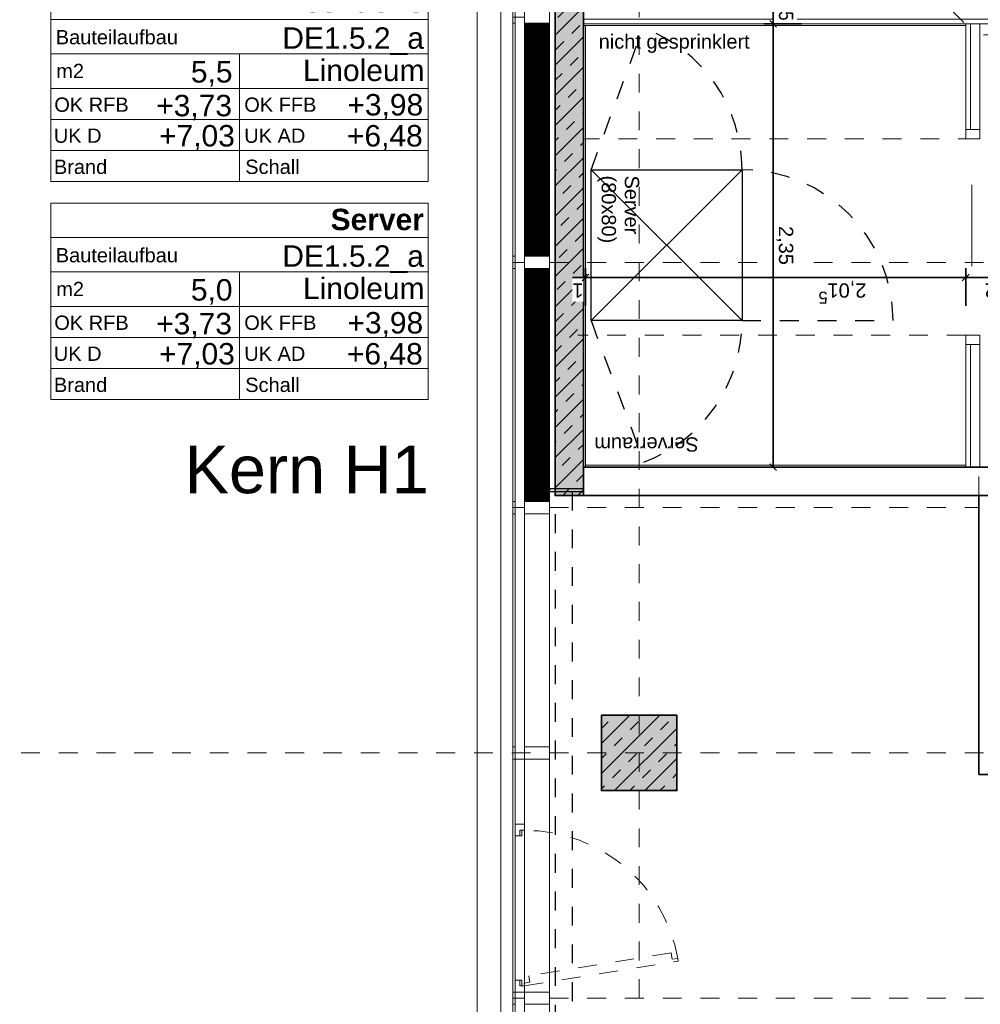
# Model space of a CAD drawing. Header units: metres. Extents: x -13 to 93, y -119 to 25.
# Tile 52 of 175: x 25 to 30, y -95 to -90. Entities that reach past the tile are written whole.
import ezdxf
from ezdxf.enums import TextEntityAlignment as Align

# ---------------------------------------------------------------- set-up
doc = ezdxf.new("R2010")
doc.units = ezdxf.units.M
doc.header["$LTSCALE"] = 0.00508
doc.header["$PDMODE"] = 1
doc.header["$PDSIZE"] = -2
for name, pattern in [('STYLE_05', [0.19684, 0.069505, -0.127335]), ('STYLE_06', [1.0537, 0.590515, -0.19684, 0.069505, -0.19684]), ('STYLE_11', [0.393677, 0.196838, -0.196838]), ('STYLE_12', [0.20828, 0.069425, -0.138855])]:
    doc.linetypes.add(name, pattern=pattern)
doc.layers.get('0').update_dxf_attribs({"lineweight": 18})
for name, color, linetype, lineweight in [('3-0-0 Dämmung', 7, 'Continuous', 18), ('3-2-5 Bodenbeläge', 7, 'Continuous', 18), ('3-3-0 AW Fassade', 7, 'Continuous', 18), ('3-3-8 Sonnenschutz', 7, 'Continuous', 18), ('3-4-0 Innenwände', 7, 'Continuous', 35), ('3-4-0-1 IW Beton', 7, 'Continuous', 35), ('3-4-0-2 IW GK', 7, 'Continuous', 35), ('3-4-2-2 NTragIW GK', 7, 'Continuous', 35), ('3-4-3-1 IStützenBeton', 7, 'Continuous', 35), ('3-4-4 ITüren', 7, 'Continuous', 25), ('3-4-5 IWBekleidungen', 7, 'Continuous', 25), ('3-5-1-2 DeckenSprung VED', 7, 'STYLE_11', 25), ('3-5-9 DeckenSonstig VED', 7, 'STYLE_11', 25), ('4-1-1 Abwasseranlgn', 7, 'Continuous', 25), ('4-5-7 Übertraggsntze', 7, 'Continuous', 25), ('6-1-0 Ausstattung', 7, 'Continuous', 25), ('Ans-Kante', 7, 'Continuous', 18), ('Bemaßung', 7, 'Continuous', 18), ('Plan-Achse', 1, 'STYLE_06', 18), ('Plan-Achsen-Fassade', 1, 'STYLE_06', 18), ('Plan-Raumstempel', 7, 'Continuous', 13), ('Plan-Text-Hinweis', 7, 'Continuous', 13), ('Plan-Text-Kerne', 7, 'Continuous', 13)]:
    doc.layers.add(name, color=color, linetype=linetype, lineweight=lineweight)
doc.layers.get('0').freeze()
doc.styles.add('Arial', font='ARIAL.TTF')
doc.styles.add('Arial (bold)', font='ARIALBD.TTF')
doc.dimstyles.new('MTZ_200', dxfattribs={"dimtxt": 0.075762, "dimasz": 0.000706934, "dimexe": 0.001, "dimexo": 0.003, "dimgap": 0.0001, "dimtad": 1, "dimdec": 4, "dimzin": 11, "dimtxsty": 'Arial', "dimblk": 'VW_SLASH', "dimcen": 0, "dimdle": 0.001, "dimazin": 0, "dimtfac": 1, "dimtdec": 4, "dimtix": 1, "dimtmove": 0, "dimatfit": 0, "dimldrblk": 'VW_FILLEDARROW', "dimfxl": 0, "dimfrac": 2, "dimtolj": 1, "dimtzin": 11, "dimarcsym": 0})
pattern_1 = [(45, (0, 0), (0.0003175, -0.0003175), [])]
pattern_2 = [(-45, (0, 0), (0.0003175, 0.0003175), [])]
pattern_3 = [(45, (0, 0), (0.16, 0), []), (45, (0.08, 0), (0.16, 0), [0.06, -0.06])]

# ---------------------------------------------------------------- blocks, each defined once
blk = doc.blocks.new('S_Profil_Fassade_Büro')
at = {"layer": '3-3-0 AW Fassade', "color": 7}
blk.add_line((-0.132, 0), (-0.195, 0), dxfattribs=at)
for points in [[(-0.195, 0.0325), (-0.182, 0.0325), (-0.182, -0.0325), (-0.195, -0.0325)], [(-0.132, 0.0325), (0, 0.0325), (0, -0.0325), (-0.132, -0.0325)]]:
    blk.add_lwpolyline(points, close=True, dxfattribs=at)
blk = doc.blocks.new('S_Fenster_GR_Feld')
at = {"layer": '3-3-0 AW Fassade', "color": 7}
blk.add_lwpolyline([(-0.05, 1.2675), (0, 1.2675), (0, 0.9225), (-0.05, 0.9225)], close=True, dxfattribs=at)
at = {"color": 7}
blk.add_wipeout([(-0.05, 0.095), (-0.025, 0.095), (-0.015, 0.095), (-0.015, 0.065), (0, 0.065), (0, 0.89), (-0.015, 0.89), (-0.015, 0.86), (-0.025, 0.86), (-0.05, 0.86)], dxfattribs=at).dxf.layer = '3-3-0 AW Fassade'
at = {"layer": '3-3-0 AW Fassade', "color": 7}
blk.add_lwpolyline([(-0.05, 0.095), (-0.025, 0.095), (-0.015, 0.095), (-0.015, 0.065), (0, 0.065), (0, 0.89), (-0.015, 0.89), (-0.015, 0.86), (-0.025, 0.86), (-0.05, 0.86)], close=True, dxfattribs=at)
at = {"color": 7}
for points in [[(-0.025, 0.86), (-0.05, 0.86), (-0.05, 0.9225), (0, 0.9225), (0, 0.89), (-0.025, 0.89)], [(-0.025, 0.095), (-0.05, 0.095), (-0.05, 0.0325), (0, 0.0325), (0, 0.065), (-0.025, 0.065)]]:
    blk.add_wipeout(points, dxfattribs=at).dxf.layer = '3-3-0 AW Fassade'
at = {"layer": '3-3-0 AW Fassade', "color": 7}
for points in [[(-0.025, 0.86), (-0.05, 0.86), (-0.05, 0.9225), (0, 0.9225), (0, 0.89), (-0.025, 0.89)], [(-0.025, 0.095), (-0.05, 0.095), (-0.05, 0.0325), (0, 0.0325), (0, 0.065), (-0.025, 0.065)]]:
    blk.add_lwpolyline(points, close=True, dxfattribs=at)
at = {"layer": '3-3-0 AW Fassade', "color": 7, "linetype": 'STYLE_05'}
blk.add_lwpolyline([(0.0217, 0.1191), (0.0256, 0.0944), (0.0272, 0.0846), (-0.0024, 0.0798), (0, 0.065), (0.8145, 0.1961), (0.8121, 0.2109), (0.7825, 0.2061), (0.7809, 0.216), (0.777, 0.2407)], close=True, dxfattribs=at)
at = {"layer": '3-3-0 AW Fassade', "color": 7, "linetype": 'STYLE_05', "lineweight": 18}
blk.add_arc((0, 0.065), 0.825, 10.1831, 90, dxfattribs=at)
blk = doc.blocks.new('*U395')
at = {"layer": '4-1-1 Abwasseranlgn', "color": 5, "linetype": 'STYLE_05', "lineweight": 13}
for p, q in [((2.6257, -3.8064), (2.5208, -3.7014)), ((2.6257, -3.8064), (3.5648, -3.8064)), ((3.7006, -3.9421), (3.5648, -3.8064)), ((3.7006, -3.9421), (3.7006, -4.6091)), ((3.7878, -4.0623), (3.696, -4.154)), ((3.7878, -4.0623), (5.0309, -4.0623)), ((4.1312, -4.154), (4.0394, -4.0623)), ((5.1227, -4.154), (5.0309, -4.0623)), ((3.7006, -4.6091), (2.837, -5.4727)), ((2.837, -5.4727), (2.837, -7.3521)), ((2.7677, -5.9906), (2.6269, -5.9906)), ((2.7677, -6.4663), (2.6269, -6.4663)), ((3.9369, -7.3482), (3.9369, -7.2006)), ((5.0919, -7.3482), (5.0919, -7.2006)), ((0.31, -7.3482), (0.31, -7.2701)), ((1.4181, -7.3482), (1.4181, -7.2701)), ((0.31, -7.3482), (0.3875, -7.4257)), ((1.4181, -7.3482), (1.4956, -7.4257)), ((2.837, -7.3521), (2.9106, -7.4257)), ((3.9369, -7.3482), (3.8594, -7.4257)), ((5.0919, -7.3482), (5.0144, -7.4257)), ((3.1125, -7.4257), (0.3875, -7.4257)), ((3.1812, -7.4257), (5.0144, -7.4257))]:
    blk.add_line(p, q, dxfattribs=at)
blk = doc.blocks.new('*U32')
at = {"layer": '4-5-7 Übertraggsntze', "color": 7, "linetype": 'Continuous', "lineweight": 18}
for p, q in [((0.4, 0), (-0.4, 0.8)), ((0.4, 0.8), (-0.4, 0))]:
    blk.add_line(p, q, dxfattribs=at)
at = {"layer": '4-5-7 Übertraggsntze', "linetype": 'Continuous'}
blk.add_lwpolyline([(-0.4, 0.8), (0.4, 0.8), (0.4, 0), (-0.4, 0)], close=True, dxfattribs=at)
blk = doc.blocks.new('server_80x80')
at = {"layer": '4-5-7 Übertraggsntze', "linetype": 'STYLE_05'}
for p, q in [((0.4, 0.8), (0.4, 1.6)), ((-0.4, 0), (-1.151, 0.2757)), ((0.4, 0), (1.1495, 0.2798))]:
    blk.add_line(p, q, dxfattribs=at)
for centre, start, end in [((0.4, 0.8), 90, 180), ((-0.4, 0), 90, 159.8402), ((0.4, 0), 20.4713, 90)]:
    blk.add_arc(centre, 0.8, start, end, dxfattribs=at)
at = {"layer": '4-5-7 Übertraggsntze', "color": 7}
blk.add_blockref('*U32', (0, 0), dxfattribs=at)
at = {"layer": 'Plan-Text-Kerne', "color": 7, "insert": (-0.3692, 0.2546), "char_height": 0.07576, "attachment_point": 1, "line_spacing_factor": 0.970546, "style": 'Arial'}
blk.add_mtext('Server\\P(80x80)', dxfattribs=at)
blk = doc.blocks.new('*D412')
at = {"layer": 'Bemaßung', "color": 0, "linetype": 'Continuous', "lineweight": 20}
for p, q in [((4.6575, -1.5327), (4.6222, -1.4973)), ((4.6222, -3.8473), (4.6575, -3.8827))]:
    blk.add_line(p, q, dxfattribs=at)
at = {"layer": 'Bemaßung', "color": 0, "linetype": 'Continuous', "lineweight": -2}
for p, q in [((4.7899, -1.515), (4.5899, -1.515)), ((4.6399, -1.565), (4.6399, -1.515)), ((4.6399, -1.515), (4.6399, -3.865)), ((4.6399, -3.865), (4.6399, -3.815)), ((4.4899, -3.865), (4.6899, -3.865))]:
    blk.add_line(p, q, dxfattribs=at)
at = {"layer": 'Defpoints', "color": 0, "lineweight": 0}
for p in [(4.6399, -1.515), (5.665, -1.515), (4.5494, -3.865)]:
    blk.add_point(p, dxfattribs=at)
at = {"color": 0, "linetype": 'Continuous', "lineweight": -2}
blk.add_wipeout([(4.6352, -2.7927), (4.6352, -2.587), (4.5131, -2.587), (4.5131, -2.7927)], dxfattribs=at).dxf.layer = 'Bemaßung'
at = {"layer": 'Bemaßung', "color": 0, "insert": (4.5337, -2.7927), "char_height": 0.07576, "attachment_point": 1, "rotation": 90, "line_spacing_factor": 0.967741, "style": 'Arial'}
blk.add_mtext('2,35', dxfattribs=at)
blk = doc.blocks.new('VW_FILLEDARROW')
at = {"color": 0, "lineweight": -2}
blk.add_solid([(0, 0), (0, 0), (0, 0)], dxfattribs=at)
blk = doc.blocks.new('VW_SLASH')
at = {"color": 0, "linetype": 'ByBlock', "lineweight": -2}
blk.add_line((0, 0), (-1, 0), dxfattribs=at)
at = {"color": 0, "linetype": 'ByBlock', "lineweight": 20}
blk.add_line((0, 0), (0, 0), dxfattribs=at)
blk = doc.blocks.new('*D413')
at = {"layer": 'Bemaßung', "color": 0, "linetype": 'Continuous', "lineweight": -2}
for p, q in [((5.635, -2.3693), (5.635, -2.5693)), ((5.645, -2.3693), (5.645, -2.5693)), ((5.635, -2.5193), (5.585, -2.5193)), ((5.645, -2.5193), (5.635, -2.5193)), ((5.695, -2.5193), (5.645, -2.5193)), ((5.645, -2.5193), (5.7032, -2.5193))]:
    blk.add_line(p, q, dxfattribs=at)
at = {"layer": 'Bemaßung', "color": 0, "linetype": 'Continuous', "lineweight": 20}
for p, q in [((5.6527, -2.5016), (5.6173, -2.537)), ((5.6273, -2.537), (5.6627, -2.5016))]:
    blk.add_line(p, q, dxfattribs=at)
at = {"layer": 'Defpoints', "color": 0, "lineweight": 0}
for p in [(5.635, -1.515), (5.645, -1.5741)]:
    blk.add_point(p, dxfattribs=at)
at = {"color": 0, "linetype": 'Continuous', "lineweight": -2}
blk.add_wipeout([(5.645, -2.5146), (5.7036, -2.5146), (5.7036, -2.3926), (5.645, -2.3926)], dxfattribs=at).dxf.layer = 'Bemaßung'
at = {"layer": 'Defpoints', "color": 0, "lineweight": 0}
blk.add_point((5.645, -2.5193), dxfattribs=at)
at = {"layer": 'Bemaßung', "color": 0, "insert": (5.645, -2.4131), "char_height": 0.0758, "attachment_point": 1, "line_spacing_factor": 0.967741, "style": 'Arial'}
blk.add_mtext('1', dxfattribs=at)
blk = doc.blocks.new('*D414')
at = {"layer": 'Bemaßung', "color": 0, "linetype": 'Continuous', "lineweight": -2}
for p, q in [((3.62, -2.3693), (3.62, -2.5693)), ((5.635, -2.3693), (5.635, -2.5693)), ((3.67, -2.5193), (3.62, -2.5193)), ((3.62, -2.5193), (5.635, -2.5193)), ((5.635, -2.5193), (4.146, -2.5193)), ((5.635, -2.5193), (5.585, -2.5193))]:
    blk.add_line(p, q, dxfattribs=at)
at = {"layer": 'Bemaßung', "color": 0, "linetype": 'Continuous', "lineweight": 20}
for p, q in [((3.6377, -2.5016), (3.6023, -2.537)), ((5.6173, -2.537), (5.6527, -2.5016))]:
    blk.add_line(p, q, dxfattribs=at)
at = {"layer": 'Defpoints', "color": 0, "lineweight": 0}
for p in [(5.635, -1.525), (3.62, -1.9506), (3.62, -2.5193)]:
    blk.add_point(p, dxfattribs=at)
at = {"color": 0, "linetype": 'Continuous', "lineweight": -2}
blk.add_wipeout([(4.146, -2.5146), (4.3517, -2.5146), (4.3517, -2.3926), (4.146, -2.3926)], dxfattribs=at).dxf.layer = 'Bemaßung'
at = {"layer": 'Bemaßung', "color": 0, "insert": (4.146, -2.4131), "char_height": 0.07576, "attachment_point": 1, "line_spacing_factor": 0.967741, "style": 'Arial'}
blk.add_mtext('2,01', dxfattribs=at)
at = {"color": 0, "linetype": 'Continuous', "lineweight": -2}
blk.add_wipeout([(4.3511, -2.4656), (4.4001, -2.4656), (4.4001, -2.3644), (4.3511, -2.3644)], dxfattribs=at).dxf.layer = 'Bemaßung'
at = {"layer": 'Bemaßung', "color": 0, "insert": (4.3756, -2.3815), "char_height": 0.0631, "attachment_point": 2, "line_spacing_factor": 0.967741, "style": 'Arial'}
blk.add_mtext('5', dxfattribs=at)
blk = doc.blocks.new('*D415')
at = {"layer": 'Bemaßung', "color": 0, "linetype": 'Continuous', "lineweight": -2}
for p, q in [((3.3, -2.3693), (3.3, -2.5693)), ((3.62, -2.3693), (3.62, -2.5693)), ((3.3, -2.5193), (3.25, -2.5193)), ((3.62, -2.5193), (3.3, -2.5193)), ((3.67, -2.5193), (3.62, -2.5193))]:
    blk.add_line(p, q, dxfattribs=at)
at = {"layer": 'Bemaßung', "color": 0, "linetype": 'Continuous', "lineweight": 20}
for p, q in [((3.3177, -2.5016), (3.2823, -2.537)), ((3.6023, -2.537), (3.6377, -2.5016))]:
    blk.add_line(p, q, dxfattribs=at)
at = {"layer": 'Defpoints', "color": 0, "lineweight": 0}
for p in [(3.3, -1.7992), (3.62, -1.9356), (3.62, -2.5193)]:
    blk.add_point(p, dxfattribs=at)
at = {"color": 0, "linetype": 'Continuous', "lineweight": -2}
blk.add_wipeout([(3.4013, -2.5146), (3.5187, -2.5146), (3.5187, -2.3926), (3.4013, -2.3926)], dxfattribs=at).dxf.layer = 'Bemaßung'
at = {"layer": 'Bemaßung', "color": 0, "insert": (3.4013, -2.4131), "char_height": 0.07576, "attachment_point": 1, "line_spacing_factor": 0.967741, "style": 'Arial'}
blk.add_mtext('32', dxfattribs=at)
blk = doc.blocks.new('*D426')
at = {"layer": 'Bemaßung', "color": 0, "linetype": 'Continuous', "lineweight": 20}
for p, q in [((4.6575, -3.8827), (4.6222, -3.8473)), ((4.6222, -3.9973), (4.6575, -4.0327))]:
    blk.add_line(p, q, dxfattribs=at)
at = {"layer": 'Bemaßung', "color": 0, "linetype": 'Continuous', "lineweight": -2}
for p, q in [((4.6399, -3.865), (4.6399, -3.815)), ((4.4899, -3.865), (4.6899, -3.865)), ((4.6399, -4.015), (4.6399, -3.865)), ((4.4899, -4.015), (4.6899, -4.015)), ((4.6399, -4.065), (4.6399, -4.015))]:
    blk.add_line(p, q, dxfattribs=at)
at = {"color": 0, "linetype": 'Continuous', "lineweight": -2}
blk.add_wipeout([(4.6352, -3.9987), (4.6352, -3.8813), (4.5131, -3.8813), (4.5131, -3.9987)], dxfattribs=at).dxf.layer = 'Bemaßung'
at = {"layer": 'Defpoints', "color": 0, "lineweight": 0}
for p in [(4.5649, -3.865), (4.5949, -4.015), (4.6399, -4.015)]:
    blk.add_point(p, dxfattribs=at)
at = {"layer": 'Bemaßung', "color": 0, "insert": (4.5337, -3.9987), "char_height": 0.07576, "attachment_point": 1, "rotation": 90, "line_spacing_factor": 0.967741, "style": 'Arial'}
blk.add_mtext('15', dxfattribs=at)
blk = doc.blocks.new('*D441')
at = {"layer": 'Bemaßung', "color": 0, "linetype": 'Continuous', "lineweight": 20}
for p, q in [((-0.5625, -0.0177), (-0.5978, 0.0177)), ((-0.5978, -1.5723), (-0.5625, -1.6077))]:
    blk.add_line(p, q, dxfattribs=at)
at = {"layer": 'Bemaßung', "color": 0, "linetype": 'Continuous', "lineweight": -2}
for p, q in [((-0.4301, 0), (-0.6301, 0)), ((-0.5801, -0.05), (-0.5801, 0)), ((-0.5801, 0), (-0.5801, -1.59)), ((-0.5801, -1.59), (-0.5801, -1.54)), ((-0.4301, -1.59), (-0.6301, -1.59))]:
    blk.add_line(p, q, dxfattribs=at)
at = {"layer": 'Defpoints', "color": 0, "lineweight": 0}
for p in [(-0.5801, 0), (5.92, 0), (3.3, -1.59)]:
    blk.add_point(p, dxfattribs=at)
at = {"layer": 'Bemaßung', "color": 0, "insert": (-0.6913, -0.9624), "char_height": 0.07576, "attachment_point": 1, "rotation": 90, "line_spacing_factor": 0.967741, "style": 'Arial'}
blk.add_mtext('1,59', dxfattribs=at)
blk = doc.blocks.new('Stütze Fassade')
at = {"layer": '3-4-3-1 IStützenBeton', "linetype": 'Continuous', "lineweight": 0}
blk.add_hatch(color=255, dxfattribs=at).paths.add_polyline_path([(-0.2, 0.2), (0.2, 0.2), (0.2, -0.2), (-0.2, -0.2)])
at = {"layer": '3-4-3-1 IStützenBeton', "linetype": 'Continuous', "lineweight": 13}
h = blk.add_hatch(dxfattribs=at)
h.set_pattern_fill('STAHLBETON_1_50', style=0, pattern_type=2)
h.set_pattern_definition(pattern_3)
h.paths.add_polyline_path([(-0.2, 0.2), (0.2, 0.2), (0.2, -0.2), (-0.2, -0.2)])
at = {"layer": '3-4-3-1 IStützenBeton'}
blk.add_lwpolyline([(-0.2, 0.2), (0.2, 0.2), (0.2, -0.2), (-0.2, -0.2)], close=True, dxfattribs=at)
blk = doc.blocks.new('S_Raumstempel')
at = {"layer": 'Plan-Raumstempel'}
blk.add_line((0.0001, -0.5113), (0.0001, 0.1642), dxfattribs=at)
for points in [[(-0.9999, 0.5293), (1.0001, 0.5293), (1.0001, 0.3467), (-0.9999, 0.3467)], [(-0.9999, 0.3467), (1.0001, 0.3467), (1.0001, 0.1642), (-0.9999, 0.1642)], [(-0.9999, 0.1642), (1.0001, 0.1642), (1.0001, -0.0184), (-0.9999, -0.0184)], [(-0.9999, -0.0184), (1.0001, -0.0184), (1.0001, -0.1827), (-0.9999, -0.1827)], [(-0.9999, -0.1827), (1.0001, -0.1827), (1.0001, -0.347), (-0.9999, -0.347)], [(-0.9999, -0.347), (1.0001, -0.347), (1.0001, -0.5113), (-0.9999, -0.5113)]]:
    blk.add_lwpolyline(points, close=True, dxfattribs=at)
at = {"layer": 'Plan-Raumstempel', "attachment_point": 1, "style": 'Arial'}
for s, insert, char_height, line_spacing_factor in [('{\\C7;\\l }', (-0.5942, 0.4083), 0.11364, 0.966806), ('{\\C7;\\lBauteilaufbau}', (-0.9733, 0.2911), 0.075762, 0.970546), ('{\\C7;\\l m2}', (-1.0001, 0.1119), 0.075762, 0.970546), ('{\\C7;\\lOK RFB}', (-0.981, -0.0667), 0.075762, 0.970546), ('{\\C7;\\lOK FFB}', (0.0255, -0.0667), 0.075762, 0.970546), ('{\\C7;\\lUK D}', (-0.9836, -0.231), 0.075762, 0.970546), ('{\\C7;\\lUK AD}', (0.0255, -0.231), 0.075762, 0.970546), ('{\\C7;\\lBrand}', (-0.983, -0.3961), 0.075762, 0.970546), ('{\\C7;\\lSchall}', (0.0305, -0.3961), 0.075762, 0.970546)]:
    blk.add_mtext(s, dxfattribs=dict(at, insert=insert, char_height=char_height, line_spacing_factor=line_spacing_factor))
at = {"layer": 'Plan-Raumstempel', "style": 'Arial (bold)'}
blk.add_attdef('Raumnummer', text='', height=0.1136, dxfattribs=at).set_placement((-0.9792, 0.4952), align=Align.TOP_LEFT)
at = {"layer": 'Plan-Raumstempel'}
for tag, style, p in [('Raumbezeichnung', 'Arial (bold)', (0.9771, 0.4993)), ('Bauteilaufbau', 'Arial', (0.9771, 0.3054)), ('m2', 'Arial', (-0.0368, 0.1262)), ('Belag', 'Arial', (0.9804, 0.1342)), ('OK_RFB', 'Arial', (-0.0397, -0.0524)), ('OK_FFB', 'Arial', (0.9735, -0.0483)), ('UK_RD', 'Arial', (-0.0245, -0.2126)), ('UK_FD', 'Arial', (0.9709, -0.2126)), ('Brand', 'Arial', (-0.0285, -0.3746)), ('Schall', 'Arial', (0.9709, -0.3767))]:
    blk.add_attdef(tag, text='', height=0.1136, dxfattribs=dict(at, style=style)).set_placement(p, align=Align.TOP_RIGHT)
blk = doc.blocks.new('kern_d-gross+h-normal (2D)')
at = {"layer": '3-4-0-1 IW Beton', "linetype": 'Continuous', "lineweight": 0}
blk.add_hatch(color=255, dxfattribs=at).paths.add_polyline_path([(5.645, -1.365), (5.795, -1.365), (5.795, -4.6125), (5.645, -4.6125)])
at = {"layer": '3-4-0-1 IW Beton', "linetype": 'Continuous', "lineweight": 13}
h = blk.add_hatch(dxfattribs=at)
h.set_pattern_fill('STAHLBETON_1_50', style=0, pattern_type=2)
h.set_pattern_definition(pattern_3)
h.paths.add_polyline_path([(5.645, -1.365), (5.795, -1.365), (5.795, -4.6125), (5.645, -4.6125)])
at = {"layer": '3-2-5 Bodenbeläge', "color": 7, "linetype": 'STYLE_12', "lineweight": 18}
for p, q in [((3.62, -2.215), (5.675, -2.215)), ((3.56, -3.255), (5.645, -3.255))]:
    blk.add_line(p, q, dxfattribs=at)
at = {"layer": '3-4-0-1 IW Beton', "color": 7, "lineweight": 35}
blk.add_lwpolyline([(5.645, -1.365), (5.795, -1.365), (5.795, -4.6125), (5.645, -4.6125)], close=True, dxfattribs=at)
at = {"layer": '3-4-2-2 NTragIW GK', "color": 7, "linetype": 'Continuous', "lineweight": 18}
blk.add_lwpolyline([(3.595, -3.865), (3.595, -3.305), (3.545, -3.305), (3.545, -3.865)], close=True, dxfattribs=at)
at = {"layer": '3-4-4 ITüren', "color": 7, "linetype": 'Continuous', "lineweight": 18}
blk.add_line((3.58685497, -2.58063083), (3.58685497, -3.01063083), dxfattribs=at)
at = {"layer": '3-4-4 ITüren', "color": 7, "lineweight": 18}
for points in [[(3.58685497, -2.58063083), (3.5871229, -2.58163077), (3.58658704, -2.58163077)], [(3.58685497, -3.01063083), (3.58658704, -3.0096309), (3.5871229, -3.0096309)]]:
    blk.add_solid(points, dxfattribs=at)
at = {"layer": '6-1-0 Ausstattung', "color": 7, "linetype": 'Continuous', "lineweight": 18}
for points in [[(3.545, -3.305), (3.62, -3.305), (3.62, -3.255), (3.545, -3.255)], [(3.62, -3.305), (3.595, -3.305), (3.595, -3.865), (3.62, -3.865)]]:
    blk.add_lwpolyline(points, close=True, dxfattribs=at)
at = {"layer": '4-1-1 Abwasseranlgn', "color": 7}
blk.add_blockref('*U395', (0, 0), dxfattribs=at)
at = {"layer": '4-5-7 Übertraggsntze', "color": 7, "rotation": 90}
blk.add_blockref('server_80x80', (5.60479439, -2.69110142), dxfattribs=at)
at = {"lineweight": 5}
blk.add_wipeout([(-0.05, -1.515), (-0.05, -1.365), (5.645, -1.365), (5.645, -1.515)], dxfattribs=at).dxf.layer = '3-4-0-2 IW GK'
at = {"layer": '3-4-0 Innenwände', "color": 7, "linetype": 'STYLE_12', "lineweight": 18}
blk.add_line((3.55, -1.365), (3.55, -1.515), dxfattribs=at)
at = {"layer": '3-4-0-2 IW GK'}
for p, q in [((-0.05, -1.365), (5.645, -1.365)), ((5.645, -1.515), (5.645, -1.365)), ((-0.05, -1.515), (5.645, -1.515))]:
    blk.add_line(p, q, dxfattribs=at)
at = {"layer": '3-4-5 IWBekleidungen', "color": 7, "linetype": 'Continuous', "lineweight": 18}
for points in [[(3.62, -1.525), (5.635, -1.525), (5.635, -1.515), (3.62, -1.515)], [(5.635, -1.515), (5.635, -3.855), (5.645, -3.855), (5.645, -1.515)]]:
    blk.add_lwpolyline(points, close=True, dxfattribs=at)
at = {"layer": 'Bemaßung', "color": 7, "linetype": 'Continuous', "lineweight": 18}
dim = blk.add_linear_dim(base=(4.63985352, -1.515), p1=(4.54944423, -3.865), p2=(5.665, -1.515), angle=90, dimstyle='MTZ_200', override={"dimtxt": 0.001515, "dimgap": 0.005, "dimdec": 3, "dimlfac": 50, "dimpost": '<>m', "dimtxsty": 'Arial', "dimtmove": 2}, dxfattribs=at)
dim.commit()
dim.dimension.update_dxf_attribs({"geometry": '*D412', "text_midpoint": (4.63985352, -0.34)})
at = {"layer": '3-4-2-2 NTragIW GK', "color": 7, "linetype": 'Continuous', "lineweight": 18}
blk.add_lwpolyline([(3.375, -3.89), (5.645, -3.89), (5.645, -3.865), (3.375, -3.865)], close=True, dxfattribs=at)
at = {"layer": '3-4-5 IWBekleidungen', "color": 7, "linetype": 'Continuous', "lineweight": 18}
blk.add_lwpolyline([(3.62, -3.865), (5.645, -3.865), (5.645, -3.855), (3.62, -3.855)], close=True, dxfattribs=at)
at = {"layer": 'Bemaßung', "color": 7, "linetype": 'Continuous', "lineweight": 18}
dim = blk.add_linear_dim(base=(5.645, -2.51928494), p1=(5.635, -1.515), p2=(5.645, -1.57407477), dimstyle='MTZ_200', override={"dimtxt": 0.001515, "dimgap": 0.005, "dimdec": 3, "dimlfac": 50, "dimpost": '<>m', "dimtxsty": 'Arial', "dimtix": 0, "dimtmove": 2}, dxfattribs=at)
dim.commit()
dim.dimension.update_dxf_attribs({"geometry": '*D413', "text_midpoint": (5.64, -2.51928494)})
dim = blk.add_linear_dim(base=(3.62, -2.51928494), p1=(5.635, -1.525), p2=(3.62, -1.95063083), dimstyle='MTZ_200', override={"dimtxt": 0.001515, "dimgap": 0.005, "dimdec": 3, "dimlfac": 50, "dimpost": '<>m', "dimtxsty": 'Arial', "dimtix": 0, "dimtmove": 2}, dxfattribs=at)
dim.commit()
dim.dimension.update_dxf_attribs({"geometry": '*D414', "text_midpoint": (0.36985352, -2.51428494), "dimtype": 160})
dim = blk.add_linear_dim(base=(4.63985352, -4.015), p1=(4.56485352, -3.865), p2=(4.59485352, -4.015), angle=90, dimstyle='MTZ_200', override={"dimtxt": 0.001515, "dimgap": 0.005, "dimdec": 3, "dimlfac": 50, "dimpost": '<>m', "dimtxsty": 'Arial', "dimtmove": 2}, dxfattribs=at)
dim.commit()
dim.dimension.update_dxf_attribs({"geometry": '*D426', "text_midpoint": (4.63985352, -3.94)})
at = {"layer": 'Plan-Text-Kerne', "color": 7, "insert": (5.03462581, -1.59702318), "char_height": 0.075762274, "attachment_point": 1, "line_spacing_factor": 0.970546, "style": 'Arial'}
blk.add_mtext('Serverraum', dxfattribs=at)
at = {"layer": 'Bemaßung', "color": 7, "linetype": 'Continuous', "lineweight": 18}
dim = blk.add_linear_dim(base=(-0.5801464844, 0), p1=(3.3, -1.59), p2=(5.92, 0), angle=90, dimstyle='MTZ_200', override={"dimtxt": 0.001515, "dimgap": 0.01, "dimdec": 8, "dimlfac": 50, "dimpost": '<>m', "dimtxsty": 'Arial', "dimtmove": 2}, dxfattribs=at)
dim.commit()
dim.dimension.update_dxf_attribs({"geometry": '*D441', "text_midpoint": (-0.5901464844, 0.8597847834), "dimtype": 160})
dim = blk.add_linear_dim(base=(3.62, -2.51928494), p1=(3.3, -1.79917387), p2=(3.62, -1.93563083), dimstyle='MTZ_200', override={"dimtxt": 0.001515, "dimgap": 0.005, "dimdec": 3, "dimlfac": 50, "dimpost": '<>m', "dimtxsty": 'Arial', "dimtmove": 2}, dxfattribs=at)
dim.commit()
dim.dimension.update_dxf_attribs({"geometry": '*D415', "text_midpoint": (3.46, -2.51928494)})
at = {"layer": '3-4-2-2 NTragIW GK', "color": 7, "linetype": 'Continuous', "lineweight": 18}
blk.add_lwpolyline([(3.545, -1.515), (3.545, -2.165), (3.55614503, -2.165), (3.595, -2.165), (3.595, -1.515), (3.57, -1.515)], close=True, dxfattribs=at)
at = {"layer": '6-1-0 Ausstattung', "color": 7, "linetype": 'Continuous', "lineweight": 18}
for points in [[(3.62, -2.165), (3.62, -1.515), (3.595, -1.515), (3.595, -2.165)], [(3.545, -2.215), (3.62, -2.215), (3.62, -2.165), (3.545, -2.165)]]:
    blk.add_lwpolyline(points, close=True, dxfattribs=at)

msp = doc.modelspace()

# ---------------------------------------------------------------- linework, layer by layer
at = {"layer": 'Ans-Kante', "color": 8}
for p, q in [((27.38, -86.515), (27.38, -110.6675)), ((27.575, -92.5325), (27.575, -110.6675))]:
    msp.add_line(p, q, dxfattribs=at)
at = {"layer": 'Plan-Achsen-Fassade', "color": 9}
for p, q in [((27.575, -91.2), (41.525, -91.2)), ((27.575, -92.5), (41.525, -92.5)), ((27.575, -95.1), (41.525, -95.1))]:
    msp.add_line(p, q, dxfattribs=at)

# ---------------------------------------------------------------- block references
at = {"layer": '3-3-0 AW Fassade', "color": 7}
for p in [(27.575, -93.8), (27.575, -95.1)]:
    msp.add_blockref('S_Profil_Fassade_Büro', p, dxfattribs=at)
at = {"layer": 'Plan-Raumstempel'}
msp.add_blockref('S_Raumstempel', (25.93233326, -90.25946067), dxfattribs=at).add_auto_attribs({'Belag': 'Linoleum', 'm2': '5,5', 'OK_RFB': '+3,73', 'OK_FFB': '+3,98', 'UK_RD': '+7,03', 'UK_FD': '+6,48', 'Raumbezeichnung': 'Teeküche', 'Bauteilaufbau': 'DE1.5.2_a'})
at = {"layer": 'Plan-Raumstempel', "color": 7}
msp.add_blockref('S_Raumstempel', (25.93233326, -91.41510745), dxfattribs=at).add_auto_attribs({'Belag': 'Linoleum', 'm2': '5,0', 'OK_RFB': '+3,73', 'OK_FFB': '+3,98', 'UK_RD': '+7,03', 'UK_FD': '+6,48', 'Raumbezeichnung': 'Server', 'Bauteilaufbau': 'DE1.5.2_a'})

# ---------------------------------------------------------------- wipeouts: each hides what was drawn before it
at = {"color": 7, "linetype": 'Continuous'}
for points in [[(27.443, -89.9325), (27.575, -89.9325), (27.575, -91.1675), (27.443, -91.1675)], [(27.443, -91.2325), (27.575, -91.2325), (27.575, -92.4675), (27.443, -92.4675)]]:
    msp.add_wipeout(points, dxfattribs=at).dxf.layer = '3-0-0 Dämmung'
at = {"color": 8}
msp.add_wipeout([(27.1925, -86.4675), (27.3175, -86.4675), (27.3175, -110.7), (27.1925, -110.7)], dxfattribs=at).dxf.layer = '3-3-8 Sonnenschutz'
msp.add_wipeout([(25.64123293, -92.50822842), (26.93239968, -92.50822842), (26.93239968, -92.10253397), (25.64123293, -92.10253397)]).dxf.layer = 'Plan-Text-Kerne'

# ---------------------------------------------------------------- next in the draw order: hatches: boundary and pattern name
at = {"layer": '3-0-0 Dämmung', "linetype": 'Continuous', "lineweight": 5}
h = msp.add_hatch(dxfattribs=at)
h.set_pattern_fill('D_MMUNG_1_50', style=0, pattern_type=2)
h.set_pattern_definition(pattern_1)
h.paths.add_polyline_path([(27.443, -89.9325), (27.575, -89.9325), (27.575, -91.1675), (27.443, -91.1675)])
at = {"layer": '3-0-0 Dämmung', "linetype": 'Continuous', "lineweight": 13}
h = msp.add_hatch(dxfattribs=at)
h.set_pattern_fill('D_MMUNG_1_50-1', style=0, pattern_type=2)
h.set_pattern_definition(pattern_2)
h.paths.add_polyline_path([(27.443, -89.9325), (27.575, -89.9325), (27.575, -91.1675), (27.443, -91.1675)])
at = {"layer": '3-0-0 Dämmung', "linetype": 'Continuous', "lineweight": 5}
h = msp.add_hatch(dxfattribs=at)
h.set_pattern_fill('D_MMUNG_1_50', style=0, pattern_type=2)
h.set_pattern_definition(pattern_1)
h.paths.add_polyline_path([(27.443, -91.2325), (27.575, -91.2325), (27.575, -92.4675), (27.443, -92.4675)])
at = {"layer": '3-0-0 Dämmung', "linetype": 'Continuous', "lineweight": 13}
h = msp.add_hatch(dxfattribs=at)
h.set_pattern_fill('D_MMUNG_1_50-1', style=0, pattern_type=2)
h.set_pattern_definition(pattern_2)
h.paths.add_polyline_path([(27.443, -91.2325), (27.575, -91.2325), (27.575, -92.4675), (27.443, -92.4675)])

# ---------------------------------------------------------------- next in the draw order: linework, layer by layer
at = {"layer": '3-0-0 Dämmung', "color": 7, "linetype": 'Continuous'}
for points in [[(27.443, -89.9325), (27.575, -89.9325), (27.575, -91.1675), (27.443, -91.1675)], [(27.443, -91.2325), (27.575, -91.2325), (27.575, -92.4675), (27.443, -92.4675)]]:
    msp.add_lwpolyline(points, close=True, dxfattribs=at)
at = {"layer": '3-3-0 AW Fassade', "color": 7}
msp.add_lwpolyline([(27.393, -86.375), (27.443, -86.375), (27.443, -110.7), (27.393, -110.7)], close=True, dxfattribs=at)
at = {"layer": '3-3-8 Sonnenschutz', "color": 8}
msp.add_lwpolyline([(27.1925, -86.4675), (27.3175, -86.4675), (27.3175, -110.7), (27.1925, -110.7)], close=True, dxfattribs=at)

# ---------------------------------------------------------------- next in the draw order: block references
at = {"layer": '3-3-0 AW Fassade', "color": 7}
for p in [(27.575, -89.9), (27.575, -91.2), (27.575, -92.5)]:
    msp.add_blockref('S_Profil_Fassade_Büro', p, dxfattribs=at)

# ---------------------------------------------------------------- next in the draw order: texts
at = {"layer": 'Plan-Text-Kerne', "insert": (25.64123293, -92.17102084), "char_height": 0.252540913, "attachment_point": 1, "line_spacing_factor": 0.967741, "style": 'Arial'}
msp.add_mtext('{\\C7;\\lKern H1}', dxfattribs=at)

# ---------------------------------------------------------------- next in the draw order: wipeouts: each hides what was drawn before it
at = {"lineweight": 5}
msp.add_wipeout([(30, -93.915), (29.85, -93.915), (29.85, -92.415), (30, -92.415)], dxfattribs=at).dxf.layer = '3-4-0-2 IW GK'

# ---------------------------------------------------------------- next in the draw order: linework, layer by layer
at = {"layer": '3-4-0-2 IW GK'}
for p, q in [((30, -92.415), (29.85, -92.415)), ((29.85, -93.915), (29.85, -92.415)), ((30, -93.915), (29.85, -93.915))]:
    msp.add_line(p, q, dxfattribs=at)

# ---------------------------------------------------------------- next in the draw order: block references
at = {"layer": '3-3-0 AW Fassade', "color": 7}
msp.add_blockref('S_Fenster_GR_Feld', (27.443, -95.1), dxfattribs=at)

# ---------------------------------------------------------------- next in the draw order: wipeouts: each hides what was drawn before it
at = {"linetype": 'Continuous'}
msp.add_wipeout([(33.45, -92.4), (27.575, -92.4), (27.575, -92.415), (33.45, -92.415)], dxfattribs=at).dxf.layer = '3-4-5 IWBekleidungen'

# ---------------------------------------------------------------- next in the draw order: linework, layer by layer
at = {"layer": '3-4-5 IWBekleidungen', "linetype": 'Continuous'}
msp.add_lwpolyline([(33.45, -92.4), (27.575, -92.4), (27.575, -92.415), (33.45, -92.415)], close=True, dxfattribs=at)

# ---------------------------------------------------------------- next in the draw order: block references
at = {"layer": '3-4-0 Innenwände', "color": 7, "rotation": 180}
msp.add_blockref('kern_d-gross+h-normal (2D)', (33.4, -93.8), dxfattribs=at)

# ---------------------------------------------------------------- next in the draw order: linework, layer by layer
at = {"layer": '3-5-1-2 DeckenSprung VED', "color": 7, "linetype": 'STYLE_11'}
msp.add_line((27.695, -92.415), (27.695, -110.6675), dxfattribs=at)
at = {"layer": '3-5-9 DeckenSonstig VED', "color": 7, "linetype": 'STYLE_05'}
msp.add_line((27.605, -86.335), (27.605, -111.585), dxfattribs=at)
at = {"layer": 'Plan-Achse'}
for p, q in [((28.05, -118.5), (28.05, 6.75)), ((-9.42493716, -93.8), (50.475, -93.8))]:
    msp.add_line(p, q, dxfattribs=at)

# ---------------------------------------------------------------- next in the draw order: block references
at = {"layer": '3-4-3-1 IStützenBeton', "color": 7}
msp.add_blockref('Stütze Fassade', (28.05, -93.8), dxfattribs=at)

# ---------------------------------------------------------------- next in the draw order: texts
at = {"layer": 'Plan-Text-Hinweis', "insert": (27.8356962, -89.99143407), "char_height": 0.0757622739, "attachment_point": 1, "line_spacing_factor": 0.967741, "style": 'Arial'}
msp.add_mtext('{\\C7;\\lnicht gesprinklert}', dxfattribs=at)

doc.saveas('drawing.dxf')
